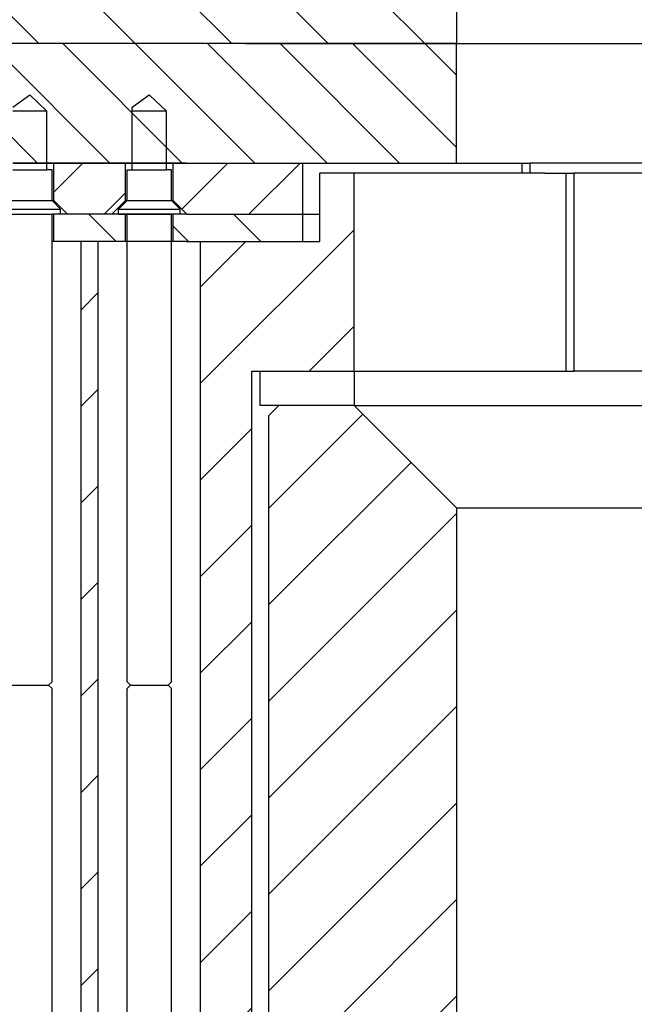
# Model space of a CAD drawing. Extents: x -1763 to 4575, y -3429 to 1051.
# Tile 11 of 174: x -41 to -23, y -2459 to -2430. Entities that reach past the tile are written whole.
import ezdxf

# ---------------------------------------------------------------- set-up
doc = ezdxf.new("R2010")
doc.units = 0
doc.linetypes.add('DASHED', pattern=[15, 7, -8])
doc.layers.get('0').update_dxf_attribs({"linetype": 'CONTINUOUS'})
doc.layers.add('1', color=7, linetype='CONTINUOUS')
pattern_1 = [(45, (-1142.24, -11457.8625), (-1.41421356, 1.41421356), [])]
pattern_2 = [(45, (-1142.24, -11457.8625), (-1.06066017, 1.06066017), [])]
pattern_3 = [(315, (-1142.24, -11457.8625), (1.06066017, 1.06066017), [])]

# ---------------------------------------------------------------- blocks, each defined once
blk = doc.blocks.new('Z-STACK', base_point=(-660.966, -2583.474))
at = {"linetype": 'CONTINUOUS'}
h = blk.add_hatch(dxfattribs=at)
h.set_pattern_fill('USER', color=6, scale=1.5, angle=45, pattern_type=0)
h.set_pattern_definition(pattern_2)
h.paths.add_polyline_path([(-40.403, -2435.26), (-40.403, -2434.16), (-38.303, -2434.16), (-38.303, -2435.26), (-38.703, -2435.66), (-40.003, -2435.66)])
h = blk.add_hatch(dxfattribs=at)
h.set_pattern_fill('USER', color=6, scale=1.5, angle=45, pattern_type=0)
h.set_pattern_definition(pattern_2)
h.paths.add_polyline_path([(-36.903, -2435.26), (-36.903, -2434.16), (-36.512, -2434.16), (-36.442, -2434.16), (-35.803, -2434.16), (-34.603, -2434.16), (-33.103, -2434.16), (-33.103, -2435.66), (-33.608, -2435.66), (-33.858, -2435.66), (-35.158, -2435.66), (-35.408, -2435.66), (-36.442, -2435.66), (-36.503, -2435.66)])
h = blk.add_hatch(dxfattribs=at)
h.set_pattern_fill('USER', color=1, scale=2, angle=45, pattern_type=0)
h.set_pattern_definition(pattern_1)
h.paths.add_polyline_path([(-31.603, -2440.26), (-31.762, -2440.26), (-31.801, -2440.26), (-31.988, -2440.26), (-33.188, -2440.26), (-34.353, -2440.26), (-34.603, -2440.26), (-34.603, -2482.36), (-36.103, -2482.36), (-36.103, -2436.46), (-33.103, -2436.46), (-32.603, -2436.46), (-32.603, -2434.46), (-31.774, -2434.46), (-31.603, -2434.46)])
h = blk.add_hatch(dxfattribs=at)
h.set_pattern_fill('USER', color=3, scale=1.5, angle=315, pattern_type=0)
h.set_pattern_definition(pattern_3)
h.paths.add_polyline_path([(-38.703, -2435.66), (-38.303, -2435.66), (-38.303, -2436.46), (-39.103, -2436.46), (-39.603, -2436.46), (-40.403, -2436.46), (-40.403, -2435.66), (-40.203, -2435.66), (-40.003, -2435.66)])
h = blk.add_hatch(dxfattribs=at)
h.set_pattern_fill('USER', color=3, scale=1.5, angle=315, pattern_type=0)
h.set_pattern_definition(pattern_3)
h.paths.add_polyline_path([(-36.512, -2435.66), (-36.903, -2435.66), (-36.903, -2436.46), (-36.512, -2436.46), (-36.442, -2436.46), (-36.103, -2436.46), (-33.103, -2436.46), (-33.103, -2435.66), (-33.608, -2435.66), (-33.858, -2435.66), (-35.158, -2435.66), (-35.408, -2435.66), (-36.442, -2435.66), (-36.503, -2435.66)])
h = blk.add_hatch(dxfattribs=at)
h.set_pattern_fill('USER', color=1, scale=2, angle=45, pattern_type=0)
h.set_pattern_definition(pattern_1)
h.paths.add_polyline_path([(-39.103, -2482.36), (-39.603, -2482.36), (-39.603, -2436.46), (-39.103, -2436.46)])
h = blk.add_hatch(dxfattribs=at)
h.set_pattern_fill('USER', scale=5, angle=45, pattern_type=0)
h.set_pattern_definition([(45, (-1142.24, -11457.8625), (-3.535534, 3.535534), [])])
h.paths.add_polyline_path([(-31.762, -2440.26), (-31.801, -2440.26), (-31.988, -2440.26), (-33.188, -2440.26), (-34.353, -2440.26), (-34.353, -2441.26), (-34.292, -2441.26), (-33.803, -2441.26), (-31.801, -2441.26), (-31.762, -2441.26), (-31.603, -2441.26), (-31.603, -2440.26)])
h = blk.add_hatch(dxfattribs=at)
h.set_pattern_fill('USER', color=113, scale=2, angle=45, pattern_type=0)
h.set_pattern_definition(pattern_1)
h.paths.add_polyline_path([(-33.603, -2473.26), (-31.103, -2473.26), (-30.603, -2472.76), (-30.603, -2467.26), (-29.103, -2467.26), (-28.603, -2466.76), (-28.603, -2444.26), (-31.603, -2441.26), (-31.762, -2441.26), (-31.801, -2441.26), (-33.803, -2441.26), (-34.103, -2441.56), (-34.103, -2472.76)])
at = {"layer": '1', "linetype": 'CONTINUOUS'}
h = blk.add_hatch(dxfattribs=at)
h.set_pattern_fill('USER', color=4, scale=2, angle=315, pattern_type=0)
h.set_pattern_definition([(315, (-1142.24, -11457.8625), (1.41421356, 1.41421356), [])])
h.paths.add_polyline_path([(-28.603, -2418.66), (-67.603, -2418.66), (-69.203, -2418.66), (-69.203, -2429.66), (-81.603, -2429.66), (-81.603, -2424.46), (-81.603, -2424.36), (-81.603, -2418.66), (-84.743, -2418.66), (-85.743, -2419.66), (-85.743, -2430.26), (-67.603, -2430.26), (-67.603, -2430.66), (-28.603, -2430.66)])
h = blk.add_hatch(dxfattribs=at)
h.set_pattern_fill('USER', color=2, scale=1.5, angle=315, pattern_type=0)
h.set_pattern_definition(pattern_3)
edge = h.paths.add_edge_path()
edge.add_line((-60.822, -2430.66), (-54.604, -2430.66))
edge.add_line((-54.604, -2430.66), (-49.784, -2430.66))
edge.add_line((-49.784, -2430.66), (-29.603, -2430.66))
edge.add_line((-29.603, -2430.66), (-28.603, -2430.66))
edge.add_line((-28.603, -2430.66), (-28.603, -2434.16))
edge.add_line((-28.603, -2434.16), (-33.103, -2434.16))
edge.add_line((-33.103, -2434.16), (-34.603, -2434.16))
edge.add_line((-34.603, -2434.16), (-35.803, -2434.16))
edge.add_line((-35.803, -2434.16), (-36.442, -2434.16))
edge.add_line((-36.442, -2434.16), (-36.512, -2434.16))
edge.add_line((-36.512, -2434.16), (-36.903, -2434.16))
edge.add_line((-36.903, -2434.16), (-37.012, -2434.16))
edge.add_line((-37.012, -2434.16), (-37.103, -2434.16))
edge.add_line((-37.103, -2434.16), (-37.301, -2434.16))
edge.add_line((-37.301, -2434.16), (-37.412, -2434.16))
edge.add_line((-37.412, -2434.16), (-37.56, -2434.16))
edge.add_line((-37.56, -2434.16), (-37.724, -2434.16))
edge.add_line((-37.724, -2434.16), (-37.912, -2434.16))
edge.add_line((-37.912, -2434.16), (-38.303, -2434.16))
edge.add_line((-38.303, -2434.16), (-40.403, -2434.16))
edge.add_line((-40.403, -2434.16), (-40.603, -2434.16))
edge.add_line((-40.603, -2434.16), (-40.842, -2434.16))
edge.add_line((-40.842, -2434.16), (-41.603, -2434.16))
edge.add_line((-41.603, -2434.16), (-41.803, -2434.16))
edge.add_line((-41.803, -2434.16), (-44.867, -2434.16))
edge.add_line((-44.867, -2434.16), (-45.76, -2434.16))
edge.add_line((-45.76, -2434.16), (-45.867, -2434.16))
edge.add_line((-45.867, -2434.16), (-49.187, -2434.16))
edge.add_line((-49.187, -2434.16), (-49.445, -2434.16))
edge.add_line((-49.445, -2434.16), (-52.193, -2434.16))
edge.add_line((-52.193, -2434.16), (-54.103, -2434.16))
edge.add_line((-54.103, -2434.16), (-55.403, -2434.16))
edge.add_line((-55.403, -2434.16), (-56.603, -2434.16))
edge.add_line((-56.603, -2434.16), (-59.403, -2434.16))
edge.add_line((-59.403, -2434.16), (-59.403, -2434.16))
edge.add_line((-59.403, -2434.16), (-60.229, -2434.16))
edge.add_line((-60.229, -2434.16), (-60.298, -2434.16))
edge.add_line((-60.298, -2434.16), (-60.798, -2434.16))
edge.add_line((-60.798, -2434.16), (-60.803, -2434.16))
edge.add_line((-60.803, -2434.16), (-61.087, -2434.16))
edge.add_line((-61.087, -2434.16), (-61.198, -2434.16))
edge.add_line((-61.198, -2434.16), (-61.345, -2434.16))
edge.add_line((-61.345, -2434.16), (-61.511, -2434.16))
edge.add_line((-61.511, -2434.16), (-61.698, -2434.16))
edge.add_line((-61.698, -2434.16), (-62.903, -2434.16))
edge.add_line((-62.903, -2434.16), (-62.903, -2434.16))
edge.add_line((-62.903, -2434.16), (-64.303, -2434.16))
edge.add_line((-64.303, -2434.16), (-66.403, -2434.16))
edge.add_line((-66.403, -2434.16), (-66.403, -2434.16))
edge.add_line((-66.403, -2434.16), (-67.803, -2434.16))
edge.add_line((-67.803, -2434.16), (-69.903, -2434.16))
edge.add_line((-69.903, -2434.16), (-69.903, -2434.16))
edge.add_line((-69.903, -2434.16), (-71.303, -2434.16))
edge.add_line((-71.303, -2434.16), (-72.303, -2434.16))
edge.add_line((-72.303, -2434.16), (-77.608, -2434.16))
edge.add_spline(control_points=[(-77.608, -2434.16), (-77.842, -2433.927), (-78.31, -2433.46), (-78.779, -2432.993), (-79.013, -2432.76)], knot_values=[0, 0, 0, 0, 0.991594, 1.983187, 1.983187, 1.983187, 1.983187], degree=3, periodic=0)
edge.add_line((-79.013, -2432.76), (-79.013, -2430.66))
edge.add_line((-79.013, -2430.66), (-77.603, -2430.66))
edge.add_line((-77.603, -2430.66), (-73.203, -2430.66))
edge.add_line((-73.203, -2430.66), (-68.703, -2430.66))
edge.add_line((-68.703, -2430.66), (-67.011, -2430.66))
edge.add_line((-67.011, -2430.66), (-60.822, -2430.66))
at = {"color": 2, "linetype": 'DASHED'}
for p, q in [((-49.784, -2430.66), (-29.603, -2430.66)), ((-38.303, -2434.16), (-40.403, -2434.16)), ((-36.512, -2434.16), (-36.903, -2434.16)), ((-36.512, -2434.16), (-36.442, -2434.16)), ((-36.442, -2434.16), (-35.803, -2434.16)), ((-35.803, -2434.16), (-34.603, -2434.16)), ((-34.603, -2434.16), (-33.103, -2434.16)), ((-38.503, -2435.66), (-38.492, -2435.66))]:
    blk.add_line(p, q, dxfattribs=at)
at = {"color": 2, "linetype": 'CONTINUOUS'}
for p, q in [((-29.603, -2430.66), (-28.603, -2430.66)), ((-28.603, -2434.16), (-28.603, -2430.66)), ((-28.603, -2430.66), (-27.418, -2430.66)), ((-27.418, -2430.66), (-26.184, -2430.66)), ((-26.184, -2430.66), (-25.479, -2430.66)), ((-25.479, -2430.66), (13.592, -2430.66)), ((-41.603, -2432.52), (-41.103, -2432.16)), ((-41.103, -2432.16), (-40.603, -2432.641)), ((-38.103, -2432.52), (-37.603, -2432.16)), ((-37.603, -2432.16), (-37.103, -2432.641)), ((-38.103, -2432.641), (-38.103, -2432.52)), ((-40.603, -2434.16), (-40.603, -2432.641)), ((-38.103, -2434.16), (-38.103, -2432.641)), ((-37.103, -2434.16), (-37.103, -2432.641)), ((-40.842, -2434.16), (-41.603, -2434.16)), ((-40.603, -2434.16), (-40.842, -2434.16)), ((-40.403, -2434.16), (-40.603, -2434.16)), ((-40.603, -2434.36), (-40.603, -2434.16)), ((-40.453, -2434.36), (-40.603, -2434.36)), ((-40.453, -2435.26), (-40.453, -2434.36)), ((-37.912, -2434.16), (-38.303, -2434.16)), ((-38.253, -2434.36), (-38.103, -2434.36)), ((-38.253, -2435.26), (-38.253, -2434.36)), ((-38.103, -2434.36), (-38.103, -2434.16)), ((-37.724, -2434.16), (-37.912, -2434.16)), ((-37.56, -2434.16), (-37.724, -2434.16)), ((-37.412, -2434.16), (-37.56, -2434.16)), ((-37.301, -2434.16), (-37.412, -2434.16)), ((-37.103, -2434.16), (-37.301, -2434.16)), ((-37.012, -2434.16), (-37.103, -2434.16)), ((-37.103, -2434.36), (-37.103, -2434.16)), ((-36.953, -2434.36), (-37.103, -2434.36)), ((-36.903, -2434.16), (-37.012, -2434.16)), ((-36.953, -2435.26), (-36.953, -2434.36)), ((-33.103, -2434.16), (-28.603, -2434.16)), ((-28.603, -2434.16), (-26.676, -2434.16)), ((-26.676, -2434.16), (-26.438, -2434.16)), ((-4.056, -2434.16), (-26.438, -2434.16)), ((-40.453, -2435.26), (-40.203, -2435.51)), ((-40.203, -2435.66), (-40.203, -2435.51)), ((-38.253, -2435.26), (-38.503, -2435.51)), ((-38.503, -2435.66), (-38.503, -2435.51)), ((-36.953, -2435.26), (-36.703, -2435.51)), ((-36.703, -2435.66), (-36.703, -2435.51)), ((-40.453, -2449.36), (-40.453, -2435.66)), ((-40.453, -2435.66), (-40.442, -2435.66)), ((-40.403, -2435.66), (-40.442, -2435.66)), ((-40.203, -2435.66), (-40.403, -2435.66)), ((-38.492, -2435.66), (-38.303, -2435.66)), ((-38.303, -2435.66), (-38.253, -2435.66)), ((-38.253, -2449.36), (-38.253, -2435.66)), ((-36.953, -2435.66), (-36.942, -2435.66)), ((-36.953, -2449.36), (-36.953, -2435.66)), ((-36.903, -2435.66), (-36.942, -2435.66)), ((-36.703, -2435.66), (-36.903, -2435.66)), ((-40.553, -2449.46), (-40.453, -2449.36)), ((-38.153, -2449.46), (-38.253, -2449.36)), ((-37.053, -2449.46), (-36.953, -2449.36)), ((-40.553, -2449.46), (-40.453, -2449.56)), ((-40.453, -2467.86), (-40.453, -2449.56)), ((-38.153, -2449.46), (-38.253, -2449.56)), ((-38.253, -2467.86), (-38.253, -2449.56)), ((-37.053, -2449.46), (-36.953, -2449.56)), ((-36.953, -2467.86), (-36.953, -2449.56))]:
    blk.add_line(p, q, dxfattribs=at)
at = {"color": 7, "linetype": 'DASHED'}
for p, q in [((-41.603, -2434.16), (-41.2, -2434.16)), ((-40.842, -2434.16), (-41.603, -2434.16)), ((-40.842, -2434.16), (-41.603, -2434.16)), ((-41.2, -2434.16), (-41.193, -2434.16)), ((-41.193, -2434.16), (-40.903, -2434.16)), ((-40.903, -2434.16), (-40.613, -2434.16)), ((-40.603, -2434.16), (-40.842, -2434.16)), ((-40.603, -2434.16), (-40.842, -2434.16)), ((-40.613, -2434.16), (-40.603, -2434.16)), ((-40.603, -2434.16), (-40.403, -2434.16)), ((-40.403, -2434.16), (-40.603, -2434.16)), ((-40.403, -2434.16), (-40.603, -2434.16)), ((-40.453, -2434.36), (-40.603, -2434.36)), ((-40.453, -2434.36), (-40.603, -2434.36)), ((-40.403, -2434.16), (-40.138, -2434.16)), ((-38.303, -2434.16), (-40.403, -2434.16)), ((-38.303, -2434.16), (-40.403, -2434.16)), ((-40.138, -2434.16), (-40.006, -2434.16)), ((-40.006, -2434.16), (-39.793, -2434.16)), ((-39.793, -2434.16), (-39.695, -2434.16)), ((-39.695, -2434.16), (-39.604, -2434.16)), ((-39.604, -2434.16), (-39.253, -2434.16)), ((-39.253, -2434.16), (-39.103, -2434.16)), ((-39.103, -2434.16), (-39.043, -2434.16)), ((-39.043, -2434.16), (-38.807, -2434.16)), ((-38.807, -2434.16), (-38.738, -2434.16)), ((-38.738, -2434.16), (-38.462, -2434.16)), ((-38.462, -2434.16), (-38.303, -2434.16)), ((-38.303, -2434.16), (-38.283, -2434.16)), ((-37.912, -2434.16), (-38.303, -2434.16)), ((-37.912, -2434.16), (-38.303, -2434.16)), ((-38.283, -2434.16), (-38.095, -2434.16)), ((-38.095, -2434.16), (-37.895, -2434.16)), ((-37.724, -2434.16), (-37.912, -2434.16)), ((-37.724, -2434.16), (-37.912, -2434.16)), ((-37.895, -2434.16), (-37.804, -2434.16)), ((-37.804, -2434.16), (-37.707, -2434.16)), ((-37.56, -2434.16), (-37.724, -2434.16)), ((-37.56, -2434.16), (-37.724, -2434.16)), ((-37.707, -2434.16), (-37.643, -2434.16)), ((-37.643, -2434.16), (-37.603, -2434.16)), ((-37.603, -2434.16), (-37.453, -2434.16)), ((-37.412, -2434.16), (-37.56, -2434.16)), ((-37.412, -2434.16), (-37.56, -2434.16)), ((-37.453, -2434.16), (-37.007, -2434.16)), ((-37.301, -2434.16), (-37.412, -2434.16)), ((-37.301, -2434.16), (-37.412, -2434.16)), ((-37.103, -2434.16), (-37.301, -2434.16)), ((-37.103, -2434.16), (-37.301, -2434.16)), ((-37.012, -2434.16), (-37.103, -2434.16)), ((-37.012, -2434.16), (-37.103, -2434.16)), ((-36.903, -2434.16), (-37.012, -2434.16)), ((-36.903, -2434.16), (-37.012, -2434.16)), ((-37.007, -2434.16), (-36.98, -2434.16)), ((-36.98, -2434.16), (-36.903, -2434.16)), ((-36.903, -2434.16), (-36.843, -2434.16)), ((-36.512, -2434.16), (-36.903, -2434.16)), ((-36.512, -2434.16), (-36.903, -2434.16)), ((-36.843, -2434.16), (-36.71, -2434.16)), ((-36.71, -2434.16), (-36.695, -2434.16)), ((-36.695, -2434.16), (-36.479, -2434.16)), ((-36.512, -2434.16), (-36.442, -2434.16)), ((-36.512, -2434.16), (-36.442, -2434.16)), ((-36.479, -2434.16), (-36.301, -2434.16)), ((-36.442, -2434.16), (-35.803, -2434.16)), ((-36.442, -2434.16), (-35.803, -2434.16)), ((-36.301, -2434.16), (-36.271, -2434.16)), ((-36.271, -2434.16), (-36.137, -2434.16)), ((-36.137, -2434.16), (-36.053, -2434.16)), ((-36.053, -2434.16), (-35.907, -2434.16)), ((-35.907, -2434.16), (-35.886, -2434.16)), ((-35.886, -2434.16), (-35.803, -2434.16)), ((-35.803, -2434.16), (-34.603, -2434.16)), ((-34.603, -2434.16), (-33.103, -2434.16)), ((-33.103, -2434.16), (-28.603, -2434.16)), ((-28.603, -2434.16), (-26.676, -2434.16)), ((-26.676, -2434.16), (-26.438, -2434.16)), ((-4.056, -2434.16), (-26.438, -2434.16)), ((-31.774, -2434.46), (-32.603, -2434.46)), ((-31.603, -2434.46), (-31.774, -2434.46)), ((-30.012, -2434.46), (-31.603, -2434.46)), ((-29.011, -2434.46), (-30.012, -2434.46)), ((-28.048, -2434.46), (-29.011, -2434.46)), ((-27.249, -2434.46), (-28.048, -2434.46)), ((-26.676, -2434.46), (-27.249, -2434.46)), ((-26.515, -2434.46), (-26.676, -2434.46)), ((-26.009, -2434.46), (-26.515, -2434.46)), ((-26.009, -2434.46), (-25.388, -2434.46)), ((-40.453, -2435.26), (-40.443, -2435.26)), ((-40.443, -2435.26), (-40.434, -2435.26)), ((-40.434, -2435.26), (-40.403, -2435.26)), ((-38.303, -2435.26), (-38.2, -2435.26)), ((-38.2, -2435.26), (-38.173, -2435.26)), ((-38.173, -2435.26), (-37.903, -2435.26)), ((-37.903, -2435.26), (-37.888, -2435.26)), ((-37.888, -2435.26), (-37.809, -2435.26)), ((-37.809, -2435.26), (-37.799, -2435.26)), ((-37.799, -2435.26), (-37.693, -2435.26)), ((-37.693, -2435.26), (-37.672, -2435.26)), ((-37.672, -2435.26), (-37.572, -2435.26)), ((-37.572, -2435.26), (-37.482, -2435.26)), ((-37.482, -2435.26), (-37.472, -2435.26)), ((-37.472, -2435.26), (-37.412, -2435.26)), ((-37.412, -2435.26), (-37.382, -2435.26)), ((-37.382, -2435.26), (-37.371, -2435.26)), ((-37.371, -2435.26), (-37.345, -2435.26)), ((-37.345, -2435.26), (-37.28, -2435.26)), ((-37.28, -2435.26), (-37.245, -2435.26)), ((-37.245, -2435.26), (-37.163, -2435.26)), ((-37.163, -2435.26), (-37.096, -2435.26)), ((-37.096, -2435.26), (-36.996, -2435.26)), ((-36.996, -2435.26), (-36.903, -2435.26)), ((-40.453, -2435.66), (-40.442, -2435.66)), ((-40.453, -2435.66), (-40.442, -2435.66)), ((-40.453, -2435.66), (-40.442, -2435.66)), ((-40.403, -2435.66), (-40.442, -2435.66)), ((-40.403, -2435.66), (-40.442, -2435.66)), ((-40.203, -2435.66), (-40.403, -2435.66)), ((-40.203, -2435.66), (-40.403, -2435.66)), ((-40.003, -2435.66), (-40.203, -2435.66)), ((-40.003, -2435.66), (-40.203, -2435.66)), ((-38.703, -2435.66), (-40.003, -2435.66)), ((-38.703, -2435.66), (-40.003, -2435.66)), ((-38.303, -2435.66), (-38.703, -2435.66)), ((-38.303, -2435.66), (-38.703, -2435.66)), ((-37.912, -2435.66), (-38.303, -2435.66)), ((-37.912, -2435.66), (-38.303, -2435.66)), ((-37.724, -2435.66), (-37.912, -2435.66)), ((-37.724, -2435.66), (-37.912, -2435.66)), ((-37.56, -2435.66), (-37.724, -2435.66)), ((-37.56, -2435.66), (-37.724, -2435.66)), ((-37.412, -2435.66), (-37.56, -2435.66)), ((-37.412, -2435.66), (-37.56, -2435.66)), ((-37.301, -2435.66), (-37.412, -2435.66)), ((-37.301, -2435.66), (-37.412, -2435.66)), ((-37.012, -2435.66), (-37.301, -2435.66)), ((-37.012, -2435.66), (-37.301, -2435.66)), ((-36.903, -2435.66), (-37.012, -2435.66)), ((-36.903, -2435.66), (-37.012, -2435.66)), ((-36.512, -2435.66), (-36.903, -2435.66)), ((-36.512, -2435.66), (-36.903, -2435.66)), ((-36.512, -2435.66), (-36.503, -2435.66)), ((-36.512, -2435.66), (-36.503, -2435.66)), ((-36.503, -2435.66), (-36.442, -2435.66)), ((-36.503, -2435.66), (-36.442, -2435.66)), ((-36.442, -2435.66), (-35.408, -2435.66)), ((-36.442, -2435.66), (-35.408, -2435.66)), ((-35.408, -2435.66), (-35.158, -2435.66)), ((-35.408, -2435.66), (-35.158, -2435.66)), ((-35.408, -2435.66), (-35.158, -2435.66)), ((-35.158, -2435.66), (-33.858, -2435.66)), ((-35.158, -2435.66), (-33.858, -2435.66)), ((-35.158, -2435.66), (-33.858, -2435.66)), ((-33.858, -2435.66), (-33.608, -2435.66)), ((-33.858, -2435.66), (-33.608, -2435.66)), ((-33.858, -2435.66), (-33.608, -2435.66)), ((-33.608, -2435.66), (-33.103, -2435.66)), ((-33.608, -2435.66), (-33.103, -2435.66)), ((-33.103, -2435.66), (-32.603, -2435.66)), ((-33.103, -2435.66), (-32.603, -2435.66)), ((-40.403, -2436.46), (-40.453, -2436.46)), ((-40.403, -2436.46), (-40.453, -2436.46)), ((-40.403, -2436.46), (-40.453, -2436.46)), ((-39.603, -2436.46), (-40.403, -2436.46)), ((-39.603, -2436.46), (-40.403, -2436.46)), ((-39.603, -2436.46), (-40.403, -2436.46)), ((-39.103, -2436.46), (-39.603, -2436.46)), ((-39.103, -2436.46), (-39.603, -2436.46)), ((-39.103, -2436.46), (-39.603, -2436.46)), ((-38.303, -2436.46), (-39.103, -2436.46)), ((-38.303, -2436.46), (-39.103, -2436.46)), ((-38.303, -2436.46), (-39.103, -2436.46)), ((-37.966, -2436.46), (-38.303, -2436.46)), ((-37.966, -2436.46), (-38.303, -2436.46)), ((-37.966, -2436.46), (-38.303, -2436.46)), ((-37.912, -2436.46), (-37.966, -2436.46)), ((-37.912, -2436.46), (-37.966, -2436.46)), ((-37.912, -2436.46), (-37.966, -2436.46)), ((-37.724, -2436.46), (-37.912, -2436.46)), ((-37.724, -2436.46), (-37.912, -2436.46)), ((-37.724, -2436.46), (-37.912, -2436.46)), ((-37.56, -2436.46), (-37.724, -2436.46)), ((-37.56, -2436.46), (-37.724, -2436.46)), ((-37.56, -2436.46), (-37.724, -2436.46)), ((-37.412, -2436.46), (-37.56, -2436.46)), ((-37.412, -2436.46), (-37.56, -2436.46)), ((-37.412, -2436.46), (-37.56, -2436.46)), ((-37.301, -2436.46), (-37.412, -2436.46)), ((-37.301, -2436.46), (-37.412, -2436.46)), ((-37.301, -2436.46), (-37.412, -2436.46)), ((-37.012, -2436.46), (-37.301, -2436.46)), ((-37.012, -2436.46), (-37.301, -2436.46)), ((-37.012, -2436.46), (-37.301, -2436.46)), ((-36.903, -2436.46), (-37.012, -2436.46)), ((-36.903, -2436.46), (-37.012, -2436.46)), ((-36.903, -2436.46), (-37.012, -2436.46)), ((-36.512, -2436.46), (-36.903, -2436.46)), ((-36.512, -2436.46), (-36.903, -2436.46)), ((-36.512, -2436.46), (-36.903, -2436.46)), ((-36.512, -2436.46), (-36.442, -2436.46)), ((-36.512, -2436.46), (-36.442, -2436.46)), ((-36.512, -2436.46), (-36.442, -2436.46)), ((-36.442, -2436.46), (-36.103, -2436.46)), ((-36.442, -2436.46), (-36.103, -2436.46)), ((-36.442, -2436.46), (-36.103, -2436.46)), ((-36.103, -2436.46), (-33.103, -2436.46)), ((-36.103, -2436.46), (-33.103, -2436.46)), ((-36.103, -2436.46), (-33.103, -2436.46)), ((-33.103, -2436.46), (-32.603, -2436.46)), ((-33.103, -2436.46), (-32.603, -2436.46)), ((-34.603, -2440.26), (-34.353, -2440.26)), ((-34.603, -2440.26), (-34.353, -2440.26)), ((-34.353, -2440.26), (-33.188, -2440.26)), ((-34.353, -2440.26), (-33.188, -2440.26)), ((-33.188, -2440.26), (-31.988, -2440.26)), ((-33.188, -2440.26), (-31.988, -2440.26)), ((-31.988, -2440.26), (-31.801, -2440.26)), ((-31.988, -2440.26), (-31.801, -2440.26)), ((-31.801, -2440.26), (-31.762, -2440.26)), ((-31.801, -2440.26), (-31.762, -2440.26)), ((-31.762, -2440.26), (-31.603, -2440.26)), ((-31.762, -2440.26), (-31.603, -2440.26)), ((-31.603, -2440.26), (-31.551, -2440.26)), ((-31.603, -2440.26), (-31.551, -2440.26)), ((-31.551, -2440.26), (-30.442, -2440.26)), ((-31.551, -2440.26), (-30.442, -2440.26)), ((-30.442, -2440.26), (-26.832, -2440.26)), ((-30.442, -2440.26), (-26.832, -2440.26)), ((-26.832, -2440.26), (-25.388, -2440.26)), ((-26.832, -2440.26), (-25.388, -2440.26)), ((-26.832, -2440.26), (-25.388, -2440.26)), ((-25.388, -2440.26), (-25.365, -2440.26)), ((-25.388, -2440.26), (-25.365, -2440.26)), ((-25.365, -2440.26), (-25.151, -2440.26)), ((-20.771, -2440.26), (-25.151, -2440.26)), ((-31.762, -2441.26), (-31.801, -2441.26)), ((-31.603, -2441.26), (-31.551, -2441.26)), ((-31.551, -2441.26), (-31.239, -2441.26)), ((-31.239, -2441.26), (-31.001, -2441.26)), ((-31.001, -2441.26), (-13.844, -2441.26))]:
    blk.add_line(p, q, dxfattribs=at)
at = {"color": 6, "linetype": 'DASHED'}
for p, q in [((-40.842, -2434.16), (-41.603, -2434.16)), ((-40.603, -2434.16), (-40.842, -2434.16)), ((-40.403, -2434.16), (-40.603, -2434.16)), ((-37.912, -2434.16), (-38.303, -2434.16)), ((-37.724, -2434.16), (-37.912, -2434.16)), ((-37.56, -2434.16), (-37.724, -2434.16)), ((-37.412, -2434.16), (-37.56, -2434.16)), ((-37.301, -2434.16), (-37.412, -2434.16)), ((-37.103, -2434.16), (-37.301, -2434.16)), ((-37.012, -2434.16), (-37.103, -2434.16)), ((-36.903, -2434.16), (-37.012, -2434.16)), ((-33.103, -2434.16), (-28.603, -2434.16)), ((-28.603, -2434.16), (-26.676, -2434.16)), ((-40.453, -2435.66), (-40.442, -2435.66)), ((-40.403, -2435.66), (-40.442, -2435.66)), ((-40.203, -2435.66), (-40.403, -2435.66)), ((-40.003, -2435.66), (-40.203, -2435.66)), ((-38.303, -2435.66), (-38.703, -2435.66)), ((-37.912, -2435.66), (-38.303, -2435.66)), ((-37.724, -2435.66), (-37.912, -2435.66)), ((-37.56, -2435.66), (-37.724, -2435.66)), ((-37.412, -2435.66), (-37.56, -2435.66)), ((-37.301, -2435.66), (-37.412, -2435.66)), ((-37.012, -2435.66), (-37.301, -2435.66)), ((-36.903, -2435.66), (-37.012, -2435.66)), ((-36.512, -2435.66), (-36.903, -2435.66)), ((-36.512, -2435.66), (-36.503, -2435.66))]:
    blk.add_line(p, q, dxfattribs=at)
at = {"color": 6, "linetype": 'CONTINUOUS'}
for p, q in [((-38.303, -2434.16), (-40.403, -2434.16)), ((-40.403, -2435.26), (-40.403, -2434.16)), ((-38.303, -2435.26), (-38.303, -2434.16)), ((-36.512, -2434.16), (-36.903, -2434.16)), ((-36.903, -2435.26), (-36.903, -2434.16)), ((-36.512, -2434.16), (-36.442, -2434.16)), ((-36.442, -2434.16), (-35.803, -2434.16)), ((-35.803, -2434.16), (-34.603, -2434.16)), ((-34.603, -2434.16), (-33.103, -2434.16)), ((-33.103, -2435.66), (-33.103, -2434.16)), ((-26.676, -2434.46), (-26.676, -2434.16)), ((-40.453, -2435.26), (-40.443, -2435.26)), ((-40.443, -2435.26), (-40.434, -2435.26)), ((-40.434, -2435.26), (-40.403, -2435.26)), ((-40.403, -2435.26), (-40.003, -2435.66)), ((-38.303, -2435.26), (-38.703, -2435.66)), ((-38.303, -2435.26), (-38.2, -2435.26)), ((-38.2, -2435.26), (-38.173, -2435.26)), ((-38.173, -2435.26), (-37.903, -2435.26)), ((-37.903, -2435.26), (-37.888, -2435.26)), ((-37.888, -2435.26), (-37.809, -2435.26)), ((-37.809, -2435.26), (-37.799, -2435.26)), ((-37.799, -2435.26), (-37.693, -2435.26)), ((-37.693, -2435.26), (-37.672, -2435.26)), ((-37.672, -2435.26), (-37.572, -2435.26)), ((-37.572, -2435.26), (-37.482, -2435.26)), ((-37.482, -2435.26), (-37.472, -2435.26)), ((-37.472, -2435.26), (-37.412, -2435.26)), ((-37.412, -2435.26), (-37.382, -2435.26)), ((-37.382, -2435.26), (-37.371, -2435.26)), ((-37.371, -2435.26), (-37.345, -2435.26)), ((-37.345, -2435.26), (-37.28, -2435.26)), ((-37.28, -2435.26), (-37.245, -2435.26)), ((-37.245, -2435.26), (-37.163, -2435.26)), ((-37.163, -2435.26), (-37.096, -2435.26)), ((-37.096, -2435.26), (-36.996, -2435.26)), ((-36.996, -2435.26), (-36.903, -2435.26)), ((-36.903, -2435.26), (-36.503, -2435.66)), ((-38.703, -2435.66), (-40.003, -2435.66)), ((-36.503, -2435.66), (-36.442, -2435.66)), ((-36.442, -2435.66), (-35.408, -2435.66)), ((-35.408, -2435.66), (-35.158, -2435.66)), ((-35.158, -2435.66), (-33.858, -2435.66)), ((-33.858, -2435.66), (-33.608, -2435.66)), ((-33.608, -2435.66), (-33.103, -2435.66)), ((-33.103, -2435.66), (-32.603, -2435.66))]:
    blk.add_line(p, q, dxfattribs=at)
at = {"color": 7, "linetype": 'CONTINUOUS'}
for p, q in [((-26.438, -2434.46), (-26.438, -2434.16)), ((-31.774, -2434.46), (-32.603, -2434.46)), ((-32.603, -2436.46), (-32.603, -2434.46)), ((-31.603, -2434.46), (-31.774, -2434.46)), ((-31.603, -2440.26), (-31.603, -2434.46)), ((-30.012, -2434.46), (-31.603, -2434.46)), ((-29.011, -2434.46), (-30.012, -2434.46)), ((-28.048, -2434.46), (-29.011, -2434.46)), ((-27.249, -2434.46), (-28.048, -2434.46)), ((-26.676, -2434.46), (-27.249, -2434.46)), ((-26.515, -2434.46), (-26.676, -2434.46)), ((-26.009, -2434.46), (-26.515, -2434.46)), ((-26.009, -2434.46), (-25.388, -2434.46)), ((-25.388, -2434.46), (-25.151, -2434.46)), ((-25.388, -2440.26), (-25.388, -2434.46)), ((0.458, -2434.46), (-25.151, -2434.46)), ((-25.151, -2440.26), (-25.151, -2434.46)), ((-39.603, -2482.36), (-39.603, -2436.46)), ((-39.103, -2482.36), (-39.103, -2436.46)), ((-36.103, -2482.36), (-36.103, -2436.46)), ((-33.103, -2436.46), (-32.603, -2436.46)), ((-34.603, -2440.26), (-34.353, -2440.26)), ((-34.603, -2482.36), (-34.603, -2440.26)), ((-34.353, -2440.26), (-33.188, -2440.26)), ((-34.353, -2441.26), (-34.353, -2440.26)), ((-33.188, -2440.26), (-31.988, -2440.26)), ((-31.988, -2440.26), (-31.801, -2440.26)), ((-31.801, -2440.26), (-31.762, -2440.26)), ((-31.762, -2440.26), (-31.603, -2440.26)), ((-31.603, -2440.26), (-31.551, -2440.26)), ((-31.603, -2440.26), (-31.603, -2441.26)), ((-31.551, -2440.26), (-30.442, -2440.26)), ((-30.442, -2440.26), (-26.832, -2440.26)), ((-26.832, -2440.26), (-25.388, -2440.26)), ((-25.388, -2440.26), (-25.365, -2440.26)), ((-25.365, -2440.26), (-25.151, -2440.26)), ((-20.771, -2440.26), (-25.151, -2440.26)), ((-34.292, -2441.26), (-34.353, -2441.26)), ((-33.803, -2441.26), (-34.292, -2441.26)), ((-31.801, -2441.26), (-33.803, -2441.26)), ((-31.603, -2441.26), (-31.762, -2441.26))]:
    blk.add_line(p, q, dxfattribs=at)
at = {"color": 3, "linetype": 'DASHED'}
for p, q in [((-40.453, -2435.66), (-40.442, -2435.66)), ((-40.403, -2435.66), (-40.442, -2435.66)), ((-38.703, -2435.66), (-40.003, -2435.66)), ((-36.503, -2435.66), (-36.442, -2435.66)), ((-36.442, -2435.66), (-35.408, -2435.66)), ((-35.408, -2435.66), (-35.158, -2435.66)), ((-35.158, -2435.66), (-33.858, -2435.66)), ((-33.858, -2435.66), (-33.608, -2435.66)), ((-33.608, -2435.66), (-33.103, -2435.66)), ((-33.103, -2435.66), (-32.603, -2435.66)), ((-33.103, -2436.46), (-32.603, -2436.46))]:
    blk.add_line(p, q, dxfattribs=at)
at = {"color": 3, "linetype": 'CONTINUOUS'}
for p, q in [((-40.203, -2435.66), (-40.403, -2435.66)), ((-40.403, -2436.46), (-40.403, -2435.66)), ((-40.003, -2435.66), (-40.203, -2435.66)), ((-38.303, -2435.66), (-38.703, -2435.66)), ((-37.912, -2435.66), (-38.303, -2435.66)), ((-38.303, -2436.46), (-38.303, -2435.66)), ((-37.724, -2435.66), (-37.912, -2435.66)), ((-37.56, -2435.66), (-37.724, -2435.66)), ((-37.412, -2435.66), (-37.56, -2435.66)), ((-37.301, -2435.66), (-37.412, -2435.66)), ((-37.012, -2435.66), (-37.301, -2435.66)), ((-36.903, -2435.66), (-37.012, -2435.66)), ((-36.512, -2435.66), (-36.903, -2435.66)), ((-36.903, -2436.46), (-36.903, -2435.66)), ((-36.512, -2435.66), (-36.503, -2435.66)), ((-33.103, -2436.46), (-33.103, -2435.66)), ((-40.403, -2436.46), (-40.453, -2436.46)), ((-39.603, -2436.46), (-40.403, -2436.46)), ((-39.103, -2436.46), (-39.603, -2436.46)), ((-38.303, -2436.46), (-39.103, -2436.46)), ((-37.966, -2436.46), (-38.303, -2436.46)), ((-37.912, -2436.46), (-37.966, -2436.46)), ((-37.724, -2436.46), (-37.912, -2436.46)), ((-37.56, -2436.46), (-37.724, -2436.46)), ((-37.412, -2436.46), (-37.56, -2436.46)), ((-37.301, -2436.46), (-37.412, -2436.46)), ((-37.012, -2436.46), (-37.301, -2436.46)), ((-36.903, -2436.46), (-37.012, -2436.46)), ((-36.512, -2436.46), (-36.903, -2436.46)), ((-36.512, -2436.46), (-36.442, -2436.46)), ((-36.442, -2436.46), (-36.103, -2436.46)), ((-36.103, -2436.46), (-33.103, -2436.46))]:
    blk.add_line(p, q, dxfattribs=at)
at = {"color": 113, "linetype": 'DASHED'}
for p, q in [((-34.292, -2441.26), (-34.353, -2441.26)), ((-33.803, -2441.26), (-34.292, -2441.26)), ((-31.801, -2441.26), (-33.803, -2441.26)), ((-31.603, -2441.26), (-31.762, -2441.26))]:
    blk.add_line(p, q, dxfattribs=at)
at = {"color": 113, "linetype": 'CONTINUOUS'}
for p, q in [((-33.803, -2441.26), (-34.103, -2441.56)), ((-31.762, -2441.26), (-31.801, -2441.26)), ((-28.603, -2444.26), (-31.603, -2441.26)), ((-31.603, -2441.26), (-31.551, -2441.26)), ((-31.551, -2441.26), (-31.239, -2441.26)), ((-31.239, -2441.26), (-31.001, -2441.26)), ((-31.001, -2441.26), (-13.844, -2441.26)), ((-34.103, -2472.76), (-34.103, -2441.56)), ((-28.603, -2444.26), (71.397, -2444.26)), ((-28.603, -2444.26), (-28.603, -2466.76))]:
    blk.add_line(p, q, dxfattribs=at)
at = {"layer": '1', "color": 4, "linetype": 'CONTINUOUS'}
for p, q in [((-28.603, -2418.66), (-28.603, -2430.66)), ((-28.603, -2430.66), (-67.603, -2430.66))]:
    blk.add_line(p, q, dxfattribs=at)
at = {"layer": '1', "color": 2, "linetype": 'CONTINUOUS'}
for p, q in [((-40.603, -2432.641), (-41.603, -2432.641)), ((-37.103, -2432.641), (-38.103, -2432.641)), ((-41.603, -2434.36), (-40.603, -2434.36)), ((-38.103, -2434.36), (-37.103, -2434.36)), ((-42.003, -2435.51), (-40.203, -2435.51)), ((-41.753, -2435.26), (-40.453, -2435.26)), ((-38.503, -2435.51), (-36.703, -2435.51)), ((-38.253, -2435.26), (-36.953, -2435.26)), ((-41.753, -2435.66), (-40.453, -2435.66)), ((-38.253, -2435.66), (-36.953, -2435.66)), ((-41.653, -2449.46), (-40.553, -2449.46)), ((-38.153, -2449.46), (-37.053, -2449.46))]:
    blk.add_line(p, q, dxfattribs=at)

msp = doc.modelspace()

# ---------------------------------------------------------------- block references
at = {"layer": '1'}
msp.add_blockref('Z-STACK', (-660.966, -2583.474), dxfattribs=at)

doc.saveas('drawing.dxf')
